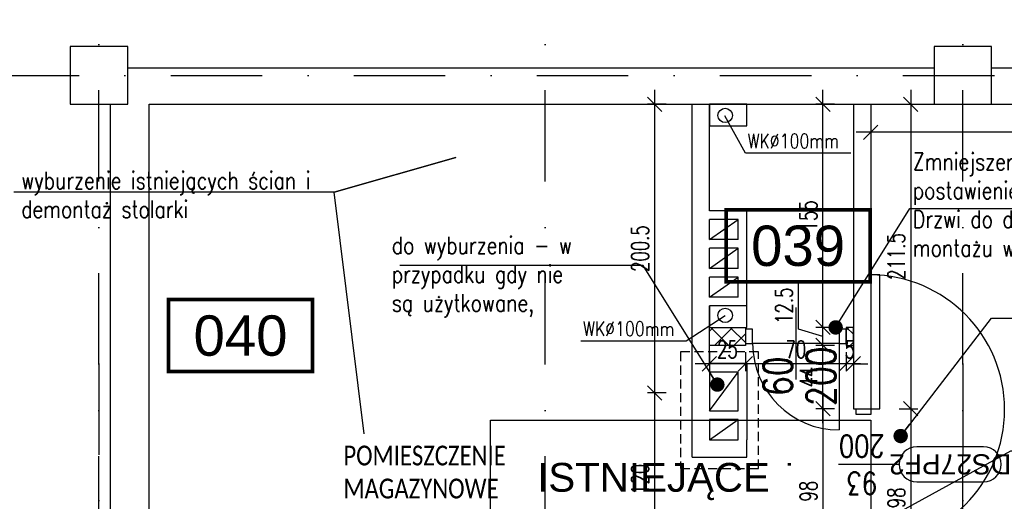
# Model space of a CAD drawing. Header units: centimetres. Extents: x -10702 to 24628, y -4437 to 19798.
# Tile 80 of 92: x 8605 to 9289, y 12414 to 12749. Entities that reach past the tile are written whole.
import ezdxf
from ezdxf.enums import TextEntityAlignment as Align

# ---------------------------------------------------------------- set-up
doc = ezdxf.new("R2010")
doc.units = ezdxf.units.CM
doc.header["$PDMODE"] = 35
doc.header["$PDSIZE"] = 0.1
doc.linetypes.add('Kondygnacja  -0_5$0$HIDDEN', pattern=[9.525, 6.35, -3.175])
doc.linetypes.add('Osie rzutów$0$DASHDOT2', pattern=[12.7, 6.35, -3.175, 0, -3.175])
doc.layers.get('0').update_dxf_attribs({"color": 8})
doc.layers.get('DEFPOINTS').update_dxf_attribs({"color": 8})
for name, color, linetype in [('KJP_OPISY WSPÓLNE', 7, 'Continuous'), ('Kondygnacja  -0_5$0$ARCH_GK', 8, 'Continuous'), ('Kondygnacja  -0_5$0$ARCH_INFO_ETYK_DRZWI', 8, 'Continuous'), ('Kondygnacja  -0_5$0$ARCH_INFO_ETYK_DRZWI_IST', 8, 'Continuous'), ('Kondygnacja  -0_5$0$ARCH_INFO_OPISY', 8, 'Continuous'), ('Kondygnacja  -0_5$0$ARCH_MUROWANE', 8, 'Continuous'), ('Kondygnacja  -0_5$0$ARCH_MUROWANE_IST', 8, 'Continuous'), ('Kondygnacja  -0_5$0$ARCH_POMOCNICZE', 8, 'Continuous'), ('Kondygnacja  -0_5$0$ARCH_WIDOK_IST', 8, 'Continuous'), ('Kondygnacja  -0_5$0$ARCH_WYPOSAŻENIE_SANITARNE_IST', 8, 'Continuous'), ('Kondygnacja  -0_5$0$ARCH_ŚLUSARKA_DRZWI_IST', 8, 'Continuous'), ('Kondygnacja  -0_5$0$ARCH_ŻELBET_IST', 8, 'Continuous'), ('Kondygnacja +0_5$0$ARCH_ŚLUSARKA_DRZWI', 8, 'Continuous'), ('Osie rzutów$0$ARCH_INFO_OSIE_IST', 8, 'Osie rzutów$0$DASHDOT2'), ('Osie rzutów$0$ARCH_INFO_OSIE_OPISY_IST', 8, 'Continuous'), ('Pomieszczenia -05$0$ARCH_INFO_AREA_ETYKIETY_200', 8, 'Continuous')]:
    doc.layers.add(name, color=color, linetype=linetype)
doc.layers.add('Kondygnacja  -0_5$0$ARCH_INFO_WYMIARY', color=8, linetype='Continuous', lineweight=9)
doc.styles.add('Arial', font='arial.ttf')
doc.styles.add('Kondygnacja  -0_5$0$Arial', font='arial.ttf')
doc.styles.add('Kondygnacja  -0_5$0$Romans', font='Romans.shx', dxfattribs={"width": 0.7})
doc.styles.add('Kondygnacja  -0_5$0$ROMANS-50-CM', font='romans.shx', dxfattribs={"width": 0.8, "height": 10})
doc.styles.add('Kondygnacja  -0_5$0$Standard', font='txt')
doc.styles.add('Kondygnacja +0$0$ROMANS-50-CM', font='romans.shx', dxfattribs={"width": 0.8, "height": 10})
doc.styles.add('Pomieszczenia -05$0$Arial', font='arial.ttf')
doc.dimstyles.new('Kondygnacja  -0_5$0$ISO-25', dxfattribs={"dimtxt": 2.5, "dimasz": 2.5, "dimexe": 1.25, "dimexo": 0.625, "dimtad": 1, "dimtxsty": 'Kondygnacja  -0_5$0$Standard', "dimcen": 2.5, "dimadec": 0, "dimazin": 0, "dimtfac": 1, "dimtmove": 0, "dimatfit": 3, "dimfxl": 0, "dimarcsym": 0})
doc.dimstyles.new('Kondygnacja  -0_5$0$Wymiary 1-100', dxfattribs={"dimtxt": 12, "dimasz": 10, "dimexe": 5, "dimexo": 0, "dimgap": 4, "dimtad": 1, "dimrnd": 0.5, "dimzin": 12, "dimdsep": 46, "dimtxsty": 'Kondygnacja  -0_5$0$Romans', "dimblk": 'Kondygnacja  -0_5$0$_Oblique', "dimcen": 10, "dimdle": 10, "dimclrt": 55, "dimazin": 0, "dimtfac": 1, "dimtmove": 1, "dimatfit": 3, "dimfxl": 0, "dimtolj": 1, "dimtzin": 0, "dimarcsym": 0})

# ---------------------------------------------------------------- blocks, each defined once
blk = doc.blocks.new('Osie rzutów')
at = {"layer": 'Osie rzutów$0$ARCH_INFO_OSIE_IST', "ltscale": 10}
for p, q in [((8660, 12255), (8660, 14290.38)), ((8970, 12255), (8970, 14290.38)), ((9260, 12255), (9260, 14290.38)), ((7947.38, 12710), (13655, 12710)), ((8660, 12510), (8660, 4623.26)), ((9260, 12510), (9260, 4623.26))]:
    blk.add_line(p, q, dxfattribs=at)
blk = doc.blocks.new('Kondygnacja  -0_5$0$A$C00C90F23')
at = {"layer": 'Kondygnacja  -0_5$0$ARCH_MUROWANE_IST', "ltscale": 4}
for points in [[(9240, 12715), (8680, 12715)], [(9530, 12715), (9280, 12715)]]:
    blk.add_lwpolyline(points, dxfattribs=at)
blk = doc.blocks.new('Kondygnacja  -0_5$0$T-drzwi_lewe-200')
at = {"layer": 'Kondygnacja  -0_5$0$ARCH_INFO_ETYK_DRZWI'}
blk.add_line((0, 0), (-60, 0), dxfattribs=at)
blk.add_lwpolyline([(-77.5, 17.5), (-143.68, 17.5, 1), (-143.68, -17.5), (-77.5, -17.5, 1)], format="xyb", close=True, dxfattribs=at)
at = {"layer": 'Kondygnacja  -0_5$0$ARCH_INFO_ETYK_DRZWI', "color": 1, "style": 'Kondygnacja  -0_5$0$Arial'}
blk.add_attdef('ADS_DRZWI:ODPORNOŚĆ_OGNIOWA', text='', height=20, rotation=90, dxfattribs=at).set_placement((56.44, 0.12), align=Align.BOTTOM_CENTER)
at = {"layer": 'Kondygnacja  -0_5$0$ARCH_INFO_ETYK_DRZWI', "style": 'Kondygnacja  -0_5$0$Romans', "width": 0.8}
for tag, p in [('ADS_DRZWI:SZEROKOŚĆ', (-23, 7.91)), ('ADS_DRZWI:WYSOKOŚĆ', (-23, -29))]:
    blk.add_attdef(tag, text='', height=22, dxfattribs=at).set_placement(p, align=Align.CENTER)
at = {"layer": 'Kondygnacja  -0_5$0$ARCH_INFO_ETYK_DRZWI', "style": 'Kondygnacja  -0_5$0$Arial'}
blk.add_attdef('ADS_DRZWI:SYMBOL', text='', height=20, dxfattribs=at).set_placement((-110.59, 0), align=Align.MIDDLE)
blk = doc.blocks.new('Kondygnacja  -0_5$0$_Oblique')
at = {"color": 0, "linetype": 'ByBlock', "lineweight": -2}
blk.add_line((-0.5, -0.5), (0.5, 0.5), dxfattribs=at)
blk = doc.blocks.new('*D273')
at = {"layer": 'DEFPOINTS', "color": 0}
for p in [(9262.63, 12478.5), (9162.8, 12380.5), (9260.73, 12380.5)]:
    blk.add_point(p, dxfattribs=at)
at = {"layer": 'Kondygnacja  -0_5$0$ARCH_INFO_WYMIARY', "color": 0, "lineweight": -2}
for p, q in [((9162.8, 12488.5), (9162.8, 12370.5)), ((9170.8, 12478.5), (9157.8, 12478.5)), ((9170.8, 12380.5), (9157.8, 12380.5))]:
    blk.add_line(p, q, dxfattribs=at)
at = {"layer": 'Kondygnacja  -0_5$0$ARCH_INFO_WYMIARY', "color": 0, "lineweight": -2, "xscale": 10, "yscale": 10, "zscale": 10}
for p, rotation in [((9162.8, 12478.5), 90), ((9162.8, 12380.5), 270)]:
    blk.add_blockref('Kondygnacja  -0_5$0$_Oblique', p, dxfattribs=dict(at, rotation=rotation))
at = {"layer": 'Kondygnacja  -0_5$0$ARCH_INFO_WYMIARY', "color": 55, "insert": (9152.8, 12421.26), "char_height": 12, "attachment_point": 5, "rotation": 90, "style": 'Kondygnacja  -0_5$0$Romans'}
blk.add_mtext('\\A1;98', dxfattribs=at)
blk = doc.blocks.new('Pomieszczenia -05$0$etykieta_numer')
at = {"color": 0, "linetype": 'ByBlock', "const_width": 2.44}
blk.add_lwpolyline([(-50, -50), (-50, 0), (50, 0), (50, -50)], close=True, dxfattribs=at)
at = {"color": 0, "linetype": 'ByBlock', "style": 'Pomieszczenia -05$0$Arial'}
blk.add_attdef('AECAREA:NUMBER', text='', height=28, dxfattribs=at).set_placement((0, -25), align=Align.MIDDLE)
blk = doc.blocks.new('Kondygnacja  -0_5$0$DRZWI60')
at = {"color": 0}
blk.add_line((-30, 0), (-30, 60), dxfattribs=at)
at = {"color": 0, "lineweight": -3}
for p, q in [((0, -25), (0, 25)), ((-30, 0), (30, 0))]:
    blk.add_line(p, q, dxfattribs=at)
for points in [[(-35, -10), (-30, -10), (-30, 0), (-35, 0)], [(30, -10), (35, -10), (35, 0), (30, 0)]]:
    blk.add_lwpolyline(points, close=True, dxfattribs=at)
blk.add_arc((-30, 0), 60, 0, 90, dxfattribs=at)
blk = doc.blocks.new('Kondygnacja  -0_5$0$_Dot')
at = {"color": 0, "linetype": 'ByBlock', "lineweight": -2}
blk.add_line((-0.5, 0), (-1, 0), dxfattribs=at)
at = {"color": 0, "linetype": 'ByBlock', "const_width": 0.5}
blk.add_lwpolyline([(-0.25, 0, 1), (0.25, 0, 1)], format="xyb", close=True, dxfattribs=at)
blk = doc.blocks.new('*D277')
at = {"layer": 'DEFPOINTS', "color": 0}
for p in [(9162.8, 12522.5), (9260.73, 12522.5), (9260.73, 12478.5)]:
    blk.add_point(p, dxfattribs=at)
at = {"layer": 'Kondygnacja  -0_5$0$ARCH_INFO_WYMIARY', "color": 0, "lineweight": -2}
for p, q in [((9162.8, 12468.5), (9162.8, 12532.5)), ((9170.8, 12522.5), (9157.8, 12522.5)), ((9170.8, 12478.5), (9157.8, 12478.5))]:
    blk.add_line(p, q, dxfattribs=at)
at = {"layer": 'Kondygnacja  -0_5$0$ARCH_INFO_WYMIARY', "color": 0, "lineweight": -2, "xscale": 10, "yscale": 10, "zscale": 10}
for p, rotation in [((9162.8, 12522.5), 90), ((9162.8, 12478.5), 270)]:
    blk.add_blockref('Kondygnacja  -0_5$0$_Oblique', p, dxfattribs=dict(at, rotation=rotation))
at = {"layer": 'Kondygnacja  -0_5$0$ARCH_INFO_WYMIARY', "color": 55, "insert": (9152.8, 12500.5), "char_height": 12, "attachment_point": 5, "rotation": 90, "style": 'Kondygnacja  -0_5$0$Romans'}
blk.add_mtext('\\A1;44', dxfattribs=at)
blk = doc.blocks.new('*D278')
at = {"layer": 'DEFPOINTS', "color": 0}
for p in [(9162.8, 12535), (9260.73, 12535), (9260.73, 12522.5)]:
    blk.add_point(p, dxfattribs=at)
at = {"layer": 'Kondygnacja  -0_5$0$ARCH_INFO_WYMIARY', "color": 0, "lineweight": -2}
for p, q in [((9145.8, 12533.85), (9145.8, 12566.25)), ((9162.8, 12512.5), (9162.8, 12545)), ((9162.8, 12528.75), (9145.8, 12533.85)), ((9170.8, 12535), (9157.8, 12535)), ((9170.8, 12522.5), (9157.8, 12522.5))]:
    blk.add_line(p, q, dxfattribs=at)
at = {"layer": 'Kondygnacja  -0_5$0$ARCH_INFO_WYMIARY', "color": 0, "lineweight": -2, "xscale": 10, "yscale": 10, "zscale": 10}
for p, rotation in [((9162.8, 12535), 90), ((9162.8, 12522.5), 270)]:
    blk.add_blockref('Kondygnacja  -0_5$0$_Oblique', p, dxfattribs=dict(at, rotation=rotation))
at = {"layer": 'Kondygnacja  -0_5$0$ARCH_INFO_WYMIARY', "color": 55, "insert": (9135.8, 12550.05), "char_height": 12, "attachment_point": 5, "rotation": 90, "style": 'Kondygnacja  -0_5$0$Romans'}
blk.add_mtext('\\A1;12.5', dxfattribs=at)
blk = doc.blocks.new('*D279')
at = {"layer": 'DEFPOINTS', "color": 0}
for p in [(9162.8, 12690), (9260.73, 12690), (9260.73, 12535)]:
    blk.add_point(p, dxfattribs=at)
at = {"layer": 'Kondygnacja  -0_5$0$ARCH_INFO_WYMIARY', "color": 0, "lineweight": -2}
for p, q in [((9162.8, 12525), (9162.8, 12700)), ((9170.8, 12690), (9157.8, 12690)), ((9170.8, 12535), (9157.8, 12535))]:
    blk.add_line(p, q, dxfattribs=at)
at = {"layer": 'Kondygnacja  -0_5$0$ARCH_INFO_WYMIARY', "color": 0, "lineweight": -2, "xscale": 10, "yscale": 10, "zscale": 10}
for p, rotation in [((9162.8, 12690), 90), ((9162.8, 12535), 270)]:
    blk.add_blockref('Kondygnacja  -0_5$0$_Oblique', p, dxfattribs=dict(at, rotation=rotation))
at = {"layer": 'Kondygnacja  -0_5$0$ARCH_INFO_WYMIARY', "color": 55, "insert": (9152.8, 12612.5), "char_height": 12, "attachment_point": 5, "rotation": 90, "style": 'Kondygnacja  -0_5$0$Romans'}
blk.add_mtext('\\A1;155', dxfattribs=at)
blk = doc.blocks.new('*D280')
at = {"layer": 'DEFPOINTS', "color": 0}
for p in [(9179, 12535), (9184, 12535), (9179, 12509.72)]:
    blk.add_point(p, dxfattribs=at)
at = {"layer": 'Kondygnacja  -0_5$0$ARCH_INFO_WYMIARY', "color": 0, "lineweight": -2}
for p, q in [((9179, 12517.72), (9179, 12504.72)), ((9184, 12517.72), (9184, 12504.72)), ((9179, 12509.72), (9169, 12509.72)), ((9184, 12509.72), (9179, 12509.72)), ((9184, 12509.72), (9194, 12509.72))]:
    blk.add_line(p, q, dxfattribs=at)
at = {"layer": 'Kondygnacja  -0_5$0$ARCH_INFO_WYMIARY', "color": 0, "lineweight": -2, "xscale": 10, "yscale": 10, "zscale": 10}
blk.add_blockref('Kondygnacja  -0_5$0$_Oblique', (9179, 12509.72), dxfattribs=at)
at = {"layer": 'Kondygnacja  -0_5$0$ARCH_INFO_WYMIARY', "color": 0, "lineweight": -2, "xscale": 10, "yscale": 10, "zscale": 10, "rotation": 180}
blk.add_blockref('Kondygnacja  -0_5$0$_Oblique', (9184, 12509.72), dxfattribs=at)
at = {"layer": 'Kondygnacja  -0_5$0$ARCH_INFO_WYMIARY', "color": 55, "insert": (9181.5, 12519.72), "char_height": 12, "attachment_point": 5, "style": 'Kondygnacja  -0_5$0$Romans'}
blk.add_mtext('\\A1;5', dxfattribs=at)
blk = doc.blocks.new('*D281')
at = {"layer": 'DEFPOINTS', "color": 0}
for p in [(9109, 12523.82), (9179, 12523.82), (9109, 12509.72)]:
    blk.add_point(p, dxfattribs=at)
at = {"layer": 'Kondygnacja  -0_5$0$ARCH_INFO_WYMIARY', "color": 0, "lineweight": -2}
for p, q in [((9109, 12517.72), (9109, 12504.72)), ((9179, 12517.72), (9179, 12504.72)), ((9189, 12509.72), (9099, 12509.72))]:
    blk.add_line(p, q, dxfattribs=at)
at = {"layer": 'Kondygnacja  -0_5$0$ARCH_INFO_WYMIARY', "color": 0, "lineweight": -2, "xscale": 10, "yscale": 10, "zscale": 10, "rotation": 180}
blk.add_blockref('Kondygnacja  -0_5$0$_Oblique', (9109, 12509.72), dxfattribs=at)
at = {"layer": 'Kondygnacja  -0_5$0$ARCH_INFO_WYMIARY', "color": 0, "lineweight": -2, "xscale": 10, "yscale": 10, "zscale": 10}
blk.add_blockref('Kondygnacja  -0_5$0$_Oblique', (9179, 12509.72), dxfattribs=at)
at = {"layer": 'Kondygnacja  -0_5$0$ARCH_INFO_WYMIARY', "color": 55, "insert": (9144, 12519.72), "char_height": 12, "attachment_point": 5, "style": 'Kondygnacja  -0_5$0$Romans'}
blk.add_mtext('\\A1;70', dxfattribs=at)
blk = doc.blocks.new('*D282')
at = {"layer": 'DEFPOINTS', "color": 0}
for p in [(9084, 12523.82), (9109, 12523.82), (9084, 12509.72)]:
    blk.add_point(p, dxfattribs=at)
at = {"layer": 'Kondygnacja  -0_5$0$ARCH_INFO_WYMIARY', "color": 0, "lineweight": -2}
for p, q in [((9084, 12517.72), (9084, 12504.72)), ((9109, 12517.72), (9109, 12504.72)), ((9119, 12509.72), (9074, 12509.72))]:
    blk.add_line(p, q, dxfattribs=at)
at = {"layer": 'Kondygnacja  -0_5$0$ARCH_INFO_WYMIARY', "color": 0, "lineweight": -2, "xscale": 10, "yscale": 10, "zscale": 10, "rotation": 180}
blk.add_blockref('Kondygnacja  -0_5$0$_Oblique', (9084, 12509.72), dxfattribs=at)
at = {"layer": 'Kondygnacja  -0_5$0$ARCH_INFO_WYMIARY', "color": 0, "lineweight": -2, "xscale": 10, "yscale": 10, "zscale": 10}
blk.add_blockref('Kondygnacja  -0_5$0$_Oblique', (9109, 12509.72), dxfattribs=at)
at = {"layer": 'Kondygnacja  -0_5$0$ARCH_INFO_WYMIARY', "color": 55, "insert": (9096.5, 12519.72), "char_height": 12, "attachment_point": 5, "style": 'Kondygnacja  -0_5$0$Romans'}
blk.add_mtext('\\A1;25', dxfattribs=at)
blk = doc.blocks.new('*D283')
at = {"layer": 'DEFPOINTS', "color": 0}
for p in [(9196, 12690), (9196, 12478.5), (9223.81, 12478.5)]:
    blk.add_point(p, dxfattribs=at)
at = {"layer": 'Kondygnacja  -0_5$0$ARCH_INFO_WYMIARY', "color": 0, "lineweight": -2}
for p, q in [((9223.81, 12700), (9223.81, 12468.5)), ((9215.81, 12690), (9228.81, 12690)), ((9215.81, 12478.5), (9228.81, 12478.5))]:
    blk.add_line(p, q, dxfattribs=at)
at = {"layer": 'Kondygnacja  -0_5$0$ARCH_INFO_WYMIARY', "color": 0, "lineweight": -2, "xscale": 10, "yscale": 10, "zscale": 10}
for p, rotation in [((9223.81, 12690), 90), ((9223.81, 12478.5), 270)]:
    blk.add_blockref('Kondygnacja  -0_5$0$_Oblique', p, dxfattribs=dict(at, rotation=rotation))
at = {"layer": 'Kondygnacja  -0_5$0$ARCH_INFO_WYMIARY', "color": 55, "insert": (9213.81, 12584.25), "char_height": 12, "attachment_point": 5, "rotation": 90, "style": 'Kondygnacja  -0_5$0$Romans'}
blk.add_mtext('\\A1;211.5', dxfattribs=at)
blk = doc.blocks.new('*D284')
at = {"layer": 'DEFPOINTS', "color": 0}
for p in [(9190.95, 12478.5), (9190.95, 12380.5), (9223.81, 12380.5)]:
    blk.add_point(p, dxfattribs=at)
at = {"layer": 'Kondygnacja  -0_5$0$ARCH_INFO_WYMIARY', "color": 0, "lineweight": -2}
for p, q in [((9223.81, 12488.5), (9223.81, 12370.5)), ((9215.81, 12478.5), (9228.81, 12478.5)), ((9215.81, 12380.5), (9228.81, 12380.5))]:
    blk.add_line(p, q, dxfattribs=at)
at = {"layer": 'Kondygnacja  -0_5$0$ARCH_INFO_WYMIARY', "color": 0, "lineweight": -2, "xscale": 10, "yscale": 10, "zscale": 10}
for p, rotation in [((9223.81, 12478.5), 90), ((9223.81, 12380.5), 270)]:
    blk.add_blockref('Kondygnacja  -0_5$0$_Oblique', p, dxfattribs=dict(at, rotation=rotation))
at = {"layer": 'Kondygnacja  -0_5$0$ARCH_INFO_WYMIARY', "color": 55, "insert": (9213.81, 12416.63), "char_height": 12, "attachment_point": 5, "rotation": 90, "style": 'Kondygnacja  -0_5$0$Romans'}
blk.add_mtext('\\A1;98', dxfattribs=at)
blk = doc.blocks.new('*D294')
at = {"layer": 'DEFPOINTS', "color": 0}
for p in [(9196, 12690), (9570, 12690), (9196, 12670.51)]:
    blk.add_point(p, dxfattribs=at)
at = {"layer": 'Kondygnacja  -0_5$0$ARCH_INFO_WYMIARY', "color": 0, "lineweight": -2}
for p, q in [((9196, 12678.51), (9196, 12665.51)), ((9570, 12678.51), (9570, 12665.51)), ((9580, 12670.51), (9186, 12670.51))]:
    blk.add_line(p, q, dxfattribs=at)
at = {"layer": 'Kondygnacja  -0_5$0$ARCH_INFO_WYMIARY', "color": 0, "lineweight": -2, "xscale": 10, "yscale": 10, "zscale": 10, "rotation": 180}
blk.add_blockref('Kondygnacja  -0_5$0$_Oblique', (9196, 12670.51), dxfattribs=at)
at = {"layer": 'Kondygnacja  -0_5$0$ARCH_INFO_WYMIARY', "color": 0, "lineweight": -2, "xscale": 10, "yscale": 10, "zscale": 10}
blk.add_blockref('Kondygnacja  -0_5$0$_Oblique', (9570, 12670.51), dxfattribs=at)
at = {"layer": 'Kondygnacja  -0_5$0$ARCH_INFO_WYMIARY', "color": 55, "insert": (9383, 12680.51), "char_height": 12, "attachment_point": 5, "style": 'Kondygnacja  -0_5$0$Romans'}
blk.add_mtext('\\A1;374', dxfattribs=at)
blk = doc.blocks.new('*D298')
at = {"layer": 'DEFPOINTS', "color": 0}
for p in [(9055.37, 12690), (9045.89, 12489.5), (9064, 12489.5)]:
    blk.add_point(p, dxfattribs=at)
at = {"layer": 'Kondygnacja  -0_5$0$ARCH_INFO_WYMIARY', "color": 0, "lineweight": -2}
for p, q in [((9045.89, 12700), (9045.89, 12479.5)), ((9053.89, 12690), (9040.89, 12690)), ((9053.89, 12489.5), (9040.89, 12489.5))]:
    blk.add_line(p, q, dxfattribs=at)
at = {"layer": 'Kondygnacja  -0_5$0$ARCH_INFO_WYMIARY', "color": 0, "lineweight": -2, "xscale": 10, "yscale": 10, "zscale": 10}
for p, rotation in [((9045.89, 12690), 90), ((9045.89, 12489.5), 270)]:
    blk.add_blockref('Kondygnacja  -0_5$0$_Oblique', p, dxfattribs=dict(at, rotation=rotation))
at = {"layer": 'Kondygnacja  -0_5$0$ARCH_INFO_WYMIARY', "color": 55, "insert": (9035.89, 12589.75), "char_height": 12, "attachment_point": 5, "rotation": 90, "style": 'Kondygnacja  -0_5$0$Romans'}
blk.add_mtext('\\A1;200.5', dxfattribs=at)
blk = doc.blocks.new('*D299')
at = {"layer": 'DEFPOINTS', "color": 0}
for p in [(9064, 12489.5), (9045.89, 12369.5), (9064, 12369.5)]:
    blk.add_point(p, dxfattribs=at)
at = {"layer": 'Kondygnacja  -0_5$0$ARCH_INFO_WYMIARY', "color": 0, "lineweight": -2}
for p, q in [((9045.89, 12499.5), (9045.89, 12359.5)), ((9053.89, 12489.5), (9040.89, 12489.5)), ((9053.89, 12369.5), (9040.89, 12369.5))]:
    blk.add_line(p, q, dxfattribs=at)
at = {"layer": 'Kondygnacja  -0_5$0$ARCH_INFO_WYMIARY', "color": 0, "lineweight": -2, "xscale": 10, "yscale": 10, "zscale": 10}
for p, rotation in [((9045.89, 12489.5), 90), ((9045.89, 12369.5), 270)]:
    blk.add_blockref('Kondygnacja  -0_5$0$_Oblique', p, dxfattribs=dict(at, rotation=rotation))
at = {"layer": 'Kondygnacja  -0_5$0$ARCH_INFO_WYMIARY', "color": 55, "insert": (9035.89, 12429.5), "char_height": 12, "attachment_point": 5, "rotation": 90, "style": 'Kondygnacja  -0_5$0$Romans'}
blk.add_mtext('\\A1;120', dxfattribs=at)

msp = doc.modelspace()

# ---------------------------------------------------------------- hatches: boundary and pattern name
at = {"layer": 'Kondygnacja  -0_5$0$ARCH_MUROWANE', "linetype": 'Continuous', "lineweight": -3}
h = msp.add_hatch(dxfattribs=at)
h.set_pattern_fill('ANSI37', color=256, scale=3, style=0)
h.paths.add_polyline_path([(9084, 12535), (9109, 12535), (9109, 12522.5), (9084, 12522.5)])
h.paths.add_polyline_path([(9179, 12535), (9179, 12522.5), (9184, 12522.5), (9184, 12535)])

# ---------------------------------------------------------------- linework, layer by layer
at = {"linetype": 'Kondygnacja  -0_5$0$HIDDEN'}
msp.add_lwpolyline([(9118, 12518), (9064, 12518), (9064, 12437), (9118, 12437)], close=True, dxfattribs=at)
at = {"layer": 'KJP_OPISY WSPÓLNE', "elevation": 630}
msp.add_lwpolyline([(8932, 12470.607), (9196.078, 12470.607), (9196.078, 12328.148), (8932, 12328.148)], close=True, dxfattribs=at)
at = {"layer": 'Kondygnacja  -0_5$0$ARCH_GK', "linetype": 'Continuous', "lineweight": -3}
msp.add_line((9072, 12563), (9072, 12573), dxfattribs=at)
for points in [[(9084, 12535), (9109, 12535), (9109, 12522.5), (9084, 12522.5), (9084, 12535)], [(9179, 12535), (9179, 12522.5), (9184, 12522.5), (9184, 12535), (9179, 12535)]]:
    msp.add_lwpolyline(points, dxfattribs=at)
at = {"layer": 'Kondygnacja  -0_5$0$ARCH_INFO_OPISY'}
msp.add_lwpolyline([(8844.337, 12461), (8823.334, 12628.923), (8908, 12653), (8823.334, 12628.923), (8600.967, 12628.923)], dxfattribs=at)
at = {"layer": 'Kondygnacja  -0_5$0$ARCH_MUROWANE_IST', "ltscale": 4}
for p, q in [((8668, 12334), (8668, 12690)), ((8695, 12440.013), (8695, 12690)), ((8695, 12690), (9598, 12690)), ((9072, 12445), (9072, 12690)), ((9084, 12616), (9084, 12690)), ((9184, 12690), (9184, 12478.5)), ((9196, 12690), (9196, 12478.5)), ((9110, 12616), (9084, 12616)), ((9110, 12550), (9110, 12616)), ((9084, 12596), (9084, 12610)), ((9104, 12610), (9084, 12610)), ((9104, 12596), (9104, 12610)), ((9104, 12596), (9084, 12596)), ((9084, 12576), (9084, 12590)), ((9104, 12590), (9084, 12590)), ((9104, 12576), (9104, 12590)), ((9104, 12576), (9084, 12576)), ((9084, 12556), (9084, 12570)), ((9104, 12570), (9084, 12570)), ((9104, 12556), (9104, 12570)), ((9104, 12556), (9084, 12556)), ((9084, 12510), (9084, 12550)), ((9110, 12550), (9084, 12550)), ((9110, 12510), (9084, 12510)), ((9110, 12510), (9110, 12457)), ((9184, 12478.5), (9196, 12478.5)), ((9110, 12445), (9110, 12457)), ((8695, 12360.5), (8695, 12445)), ((9072, 12445), (9110, 12445))]:
    msp.add_line(p, q, dxfattribs=at)
for points in [[(9084, 12477), (9104, 12477), (9104, 12504), (9084, 12504)], [(9084, 12457), (9104, 12457), (9104, 12471), (9084, 12471)]]:
    msp.add_lwpolyline(points, close=True, dxfattribs=at)
at = {"layer": 'Kondygnacja  -0_5$0$ARCH_WIDOK_IST'}
for p, q in [((9084, 12596), (9104, 12610)), ((9084, 12576), (9104, 12590)), ((9084, 12556), (9104, 12570)), ((9084, 12477), (9104, 12504)), ((9084, 12457), (9104, 12471))]:
    msp.add_line(p, q, dxfattribs=at)
for points in [[(9084, 12675), (9110, 12675), (9110, 12690), (9084, 12690)], [(9084, 12535), (9110, 12535), (9110, 12550), (9084, 12550)]]:
    msp.add_lwpolyline(points, close=True, dxfattribs=at)
at = {"layer": 'Kondygnacja  -0_5$0$ARCH_WYPOSAŻENIE_SANITARNE_IST'}
for points in [[(9182.144, 12656.114), (9109.031, 12656.114), (9094.615, 12681.843)], [(8994.711, 12525.699), (9067.825, 12525.699), (9094.948, 12543.343)]]:
    msp.add_lwpolyline(points, dxfattribs=at)
for centre in [(9094.948, 12682.213), (9094.948, 12543.343)]:
    msp.add_circle(centre, 5, dxfattribs=at)
at = {"layer": 'Kondygnacja  -0_5$0$ARCH_ŻELBET_IST', "ltscale": 4}
for points in [[(8640, 12690), (8680, 12690), (8680, 12730), (8640, 12730)], [(8640, 12690), (8680, 12690), (8680, 12730), (8640, 12730)], [(9240, 12690), (9280, 12690), (9280, 12730), (9240, 12730)], [(9240, 12690), (9280, 12690), (9280, 12730), (9240, 12730)]]:
    msp.add_lwpolyline(points, close=True, dxfattribs=at)
at = {"layer": 'Kondygnacja +0_5$0$ARCH_ŚLUSARKA_DRZWI', "linetype": 'Continuous', "lineweight": -3}
for points in [[(9196, 12478.5), (9202.3, 12478.5), (9202.3, 12571.5), (9196, 12571.5)], [(9185.9, 12474.5), (9185.9, 12478.5), (9196, 12478.5), (9196, 12474.5)]]:
    msp.add_lwpolyline(points, close=True, dxfattribs=at)
msp.add_arc((9195.5, 12478), 93.501, 270.306392, 89.693608, dxfattribs=at)

# ---------------------------------------------------------------- block references
at = {"layer": 'Kondygnacja  -0_5$0$ARCH_INFO_ETYK_DRZWI', "linetype": 'Continuous', "lineweight": -3, "xscale": 0.7000000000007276, "yscale": 0.7000000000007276, "zscale": 0.7, "rotation": 180}
msp.add_blockref('Kondygnacja  -0_5$0$T-drzwi_lewe-200', (9173.752, 12439.937), dxfattribs=at).add_auto_attribs({'ADS_DRZWI:SYMBOL': 'DS27PF2', 'ADS_DRZWI:SZEROKOŚĆ': '93', 'ADS_DRZWI:ODPORNOŚĆ_OGNIOWA': '.', 'ADS_DRZWI:WYSOKOŚĆ': '200'})
at = {"layer": 'Kondygnacja  -0_5$0$ARCH_POMOCNICZE'}
msp.add_blockref('Kondygnacja  -0_5$0$A$C00C90F23', (0, 0), dxfattribs=at)
at = {"layer": 'Kondygnacja  -0_5$0$ARCH_ŚLUSARKA_DRZWI_IST', "rotation": 180}
msp.add_blockref('Kondygnacja  -0_5$0$DRZWI60', (9144, 12523.822), dxfattribs=at)
at = {"layer": 'Osie rzutów$0$ARCH_INFO_OSIE_OPISY_IST'}
msp.add_blockref('Osie rzutów', (0, 0), dxfattribs=at)
at = {"layer": 'Pomieszczenia -05$0$ARCH_INFO_AREA_ETYKIETY_200', "linetype": 'Continuous', "lineweight": -3}
for p, values in [((9145.581, 12616.715), {'AECAREA:NUMBER': '039'}), ((8758.352, 12554.359), {'AECAREA:NUMBER': '040'})]:
    msp.add_blockref('Pomieszczenia -05$0$etykieta_numer', p, dxfattribs=at).add_auto_attribs(values)

# ---------------------------------------------------------------- texts
at = {"layer": 'KJP_OPISY WSPÓLNE', "insert": (8964.349, 12440.908, 1854.21), "char_height": 20.02, "width": 294.26643, "attachment_point": 1, "style": 'Arial'}
msp.add_mtext('ISTNIEJĄCE OGRZEWANIE GRZEJNIKOWE ', dxfattribs=at)
at = {"layer": 'Kondygnacja  -0_5$0$ARCH_INFO_ETYK_DRZWI_IST', "insert": (9146.5, 12501.099), "char_height": 20, "width": 10, "attachment_point": 5, "rotation": 90, "line_spacing_factor": 0.9, "style": 'Kondygnacja  -0_5$0$ROMANS-50-CM'}
msp.add_mtext('60\\P200', dxfattribs=at)
at = {"layer": 'Kondygnacja  -0_5$0$ARCH_INFO_OPISY', "attachment_point": 7, "style": 'Kondygnacja +0$0$ROMANS-50-CM'}
for s, insert, char_height, width in [('Zmniejszenie szachtu - wyburzenie i postawienie nowej ściany.\\PDrzwi do demontażu i ponowengo montażu w nowej ścianie.', (9225.316, 12580.161), 12, 277.84062), ('wyburzenie istniejących ścian i demontaż stolarki', (8606.115, 12611.096), 12, 219.99728), ('do wyburzenia - w przypadku gdy nie są użytkowane,', (8863.48, 12542.025), 12, 145.78535), ('\\pt165;{\\fCalibri|b0|i0|c238|p34;\\H0.9167x;POMIESZCZENIE\\PMAGAZYNOWE}', (8829.836, 12416.093), 15, 539.02277)]:
    msp.add_mtext(s, dxfattribs=dict(at, insert=insert, char_height=char_height, width=width))
at = {"layer": 'Kondygnacja  -0_5$0$ARCH_WYPOSAŻENIE_SANITARNE_IST', "char_height": 10, "width": 92.68342, "attachment_point": 1, "style": 'Kondygnacja  -0_5$0$ROMANS-50-CM'}
for insert in [(9110.51, 12669.496), (8996.19, 12539.082)]:
    msp.add_mtext('WK%%C100mm', dxfattribs=dict(at, insert=insert))

# ---------------------------------------------------------------- dimensions: what is measured, and where the dimension line sits
at = {"layer": 'Kondygnacja  -0_5$0$ARCH_INFO_WYMIARY'}
for base, p1, p2, picture, middle in [((9045.889, 12489.5), (9055.37, 12690), (9064, 12489.5), '*D298', (9035.889, 12589.75)), ((9162.795, 12690), (9260.728, 12535), (9260.728, 12690), '*D279', (9152.795, 12612.5)), ((9223.809, 12478.5), (9196, 12690), (9196, 12478.5), '*D283', (9213.809, 12584.25)), ((9162.795, 12535), (9260.728, 12522.5), (9260.728, 12535), '*D278', (9135.795, 12537.85)), ((9162.795, 12522.5), (9260.728, 12478.5), (9260.728, 12522.5), '*D277', (9152.795, 12500.5)), ((9045.889, 12369.5), (9064, 12489.5), (9064, 12369.5), '*D299', (9035.889, 12429.5))]:
    dim = msp.add_linear_dim(base=base, p1=p1, p2=p2, angle=90, dimstyle='Kondygnacja  -0_5$0$Wymiary 1-100', dxfattribs=at)
    dim.commit()
    dim.dimension.update_dxf_attribs({"geometry": picture, "text_midpoint": middle})
for base, p1, p2, picture, middle in [((9196, 12670.508), (9570, 12690), (9196, 12690), '*D294', (9383, 12680.508)), ((9084, 12509.716), (9109, 12523.822), (9084, 12523.822), '*D282', (9096.5, 12519.716)), ((9109, 12509.716), (9179, 12523.822), (9109, 12523.822), '*D281', (9144, 12519.716))]:
    dim = msp.add_linear_dim(base=base, p1=p1, p2=p2, dimstyle='Kondygnacja  -0_5$0$Wymiary 1-100', dxfattribs=at)
    dim.commit()
    dim.dimension.update_dxf_attribs({"geometry": picture, "text_midpoint": middle})
dim = msp.add_linear_dim(base=(9179, 12509.716), p1=(9184, 12535), p2=(9179, 12535), dimstyle='Kondygnacja  -0_5$0$Wymiary 1-100', dxfattribs=at)
dim.commit()
dim.dimension.update_dxf_attribs({"geometry": '*D280', "text_midpoint": (9181.5, 12509.716), "dimtype": 160})
for base, p1, p2, picture, middle in [((9162.795, 12380.5), (9262.628, 12478.5), (9260.728, 12380.5), '*D273', (9162.795, 12421.258)), ((9223.809, 12380.5), (9190.95, 12478.5), (9190.95, 12380.5), '*D284', (9223.809, 12416.63))]:
    dim = msp.add_linear_dim(base=base, p1=p1, p2=p2, angle=90, dimstyle='Kondygnacja  -0_5$0$Wymiary 1-100', dxfattribs=at)
    dim.commit()
    dim.dimension.update_dxf_attribs({"geometry": picture, "text_midpoint": middle, "dimtype": 160})

# ---------------------------------------------------------------- leaders
at = {"layer": 'Kondygnacja  -0_5$0$ARCH_INFO_OPISY'}
for points in [[(9171.66, 12535), (9223.26, 12617.619), (9499.177, 12617.619)], [(9089.502, 12495.289), (9037.903, 12577.908), (8868.882, 12577.908)], [(9216.813, 12459.574), (9279.941, 12541.446), (9484.008, 12541.446)], [(9196, 12396.01), (9293.311, 12449.287), (9554.651, 12449.287)]]:
    msp.add_leader(points, dimstyle='Kondygnacja  -0_5$0$ISO-25', override={"dimscale": 5, "dimasz": 2, "dimtad": 0, "dimldrblk": 'Kondygnacja  -0_5$0$_Dot'}, dxfattribs=at)

doc.saveas('drawing.dxf')
